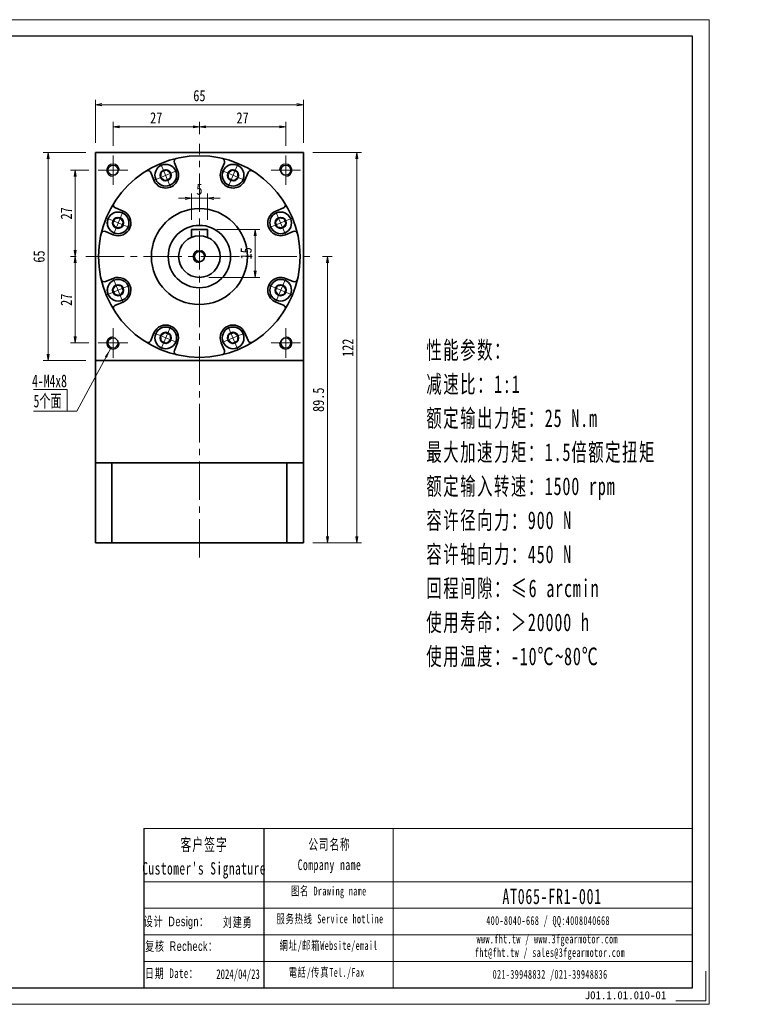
# Model space of a CAD drawing. Header units: millimetres. Extents: x -2 to 448, y 0 to 308.
# Tile 2 of 2: x 220 to 448, y 0 to 308. Entities that reach past the tile are written whole.
import ezdxf

# ---------------------------------------------------------------- set-up
doc = ezdxf.new("R2010")
doc.units = ezdxf.units.MM
doc.linetypes.add('点画线', pattern=[18, 12, -2, 2, -2])
doc.layers.add('6文字层', color=3, linetype='Continuous')
doc.layers.add('7标注层', color=4, linetype='Continuous')
for name, color, linetype, lineweight in [('SLD-0', 7, 'Continuous', 18), ('中心线层', 1, '点画线', 18), ('图框_外框线', 7, 'Continuous', 18), ('尺寸线层', 3, 'Continuous', 18), ('粗实线层', 7, 'Continuous', 35)]:
    doc.layers.add(name, color=color, linetype=linetype, lineweight=lineweight)
doc.styles.add('宋体', font='txt', dxfattribs={"width": 0.8})
doc.styles.add('标准', font='txt', dxfattribs={"width": 0.667})
doc.styles.add('样式 1', font='txt')
doc.dimstyles.new('A水平标注$0', dxfattribs={"dimtxt": 3.5, "dimasz": 2, "dimexe": 1.5, "dimexo": 3, "dimgap": 1.1, "dimtad": 1, "dimtoh": 1, "dimdec": 4, "dimdsep": 46, "dimtxsty": '宋体', "dimblk": 'OPEN', "dimcen": 3, "dimclrd": 3, "dimclre": 3, "dimclrt": 6, "dimadec": 0, "dimazin": 0, "dimtm": 1e-09, "dimtfac": 1, "dimtdec": 4, "dimtix": 1, "dimtmove": 0, "dimatfit": 3, "dimldrblk": 'OPEN', "dimfxl": 0, "dimlwd": 13, "dimlwe": 13, "dimarcsym": 0})

# ---------------------------------------------------------------- blocks, each defined once
blk = doc.blocks.new('_Open')
at = {"color": 0, "linetype": 'ByBlock', "lineweight": -2}
for p, q in [((-1, 0.17), (0, 0)), ((-1, -0.17), (0, 0)), ((0, 0), (-1, 0))]:
    blk.add_line(p, q, dxfattribs=at)
blk = doc.blocks.new('*D18')
at = {"layer": 'Defpoints', "color": 0}
for p in [(275.81, 274.23), (275.81, 268.95), (248.81, 265.28)]:
    blk.add_point(p, dxfattribs=at)
at = {"layer": '尺寸线层', "color": 3, "lineweight": 13}
for p, q in [((248.81, 268.28), (248.81, 275.73)), ((250.81, 274.23), (273.81, 274.23)), ((275.81, 271.95), (275.81, 275.73))]:
    blk.add_line(p, q, dxfattribs=at)
at = {"layer": '尺寸线层', "color": 3, "lineweight": 13, "xscale": 2, "yscale": 2, "zscale": 2, "rotation": 180}
blk.add_blockref('_Open', (248.81, 274.23), dxfattribs=at)
at = {"layer": '尺寸线层', "color": 3, "lineweight": 13, "xscale": 2, "yscale": 2, "zscale": 2}
blk.add_blockref('_Open', (275.81, 274.23), dxfattribs=at)
at = {"layer": '尺寸线层', "color": 6, "insert": (262.31, 277.02), "char_height": 3.5, "attachment_point": 5, "style": '宋体'}
blk.add_mtext('27', dxfattribs=at)
blk = doc.blocks.new('*D19')
at = {"layer": 'Defpoints', "color": 0}
for p in [(302.81, 274.23), (275.81, 268.95), (302.81, 265.28)]:
    blk.add_point(p, dxfattribs=at)
at = {"layer": '尺寸线层', "color": 3, "lineweight": 13}
for p, q in [((275.81, 271.95), (275.81, 275.73)), ((277.81, 274.23), (300.81, 274.23)), ((302.81, 268.28), (302.81, 275.73))]:
    blk.add_line(p, q, dxfattribs=at)
at = {"layer": '尺寸线层', "color": 3, "lineweight": 13, "xscale": 2, "yscale": 2, "zscale": 2, "rotation": 180}
blk.add_blockref('_Open', (275.81, 274.23), dxfattribs=at)
at = {"layer": '尺寸线层', "color": 3, "lineweight": 13, "xscale": 2, "yscale": 2, "zscale": 2}
blk.add_blockref('_Open', (302.81, 274.23), dxfattribs=at)
at = {"layer": '尺寸线层', "color": 6, "insert": (289.31, 277.02), "char_height": 3.5, "attachment_point": 5, "style": '宋体'}
blk.add_mtext('27', dxfattribs=at)
blk = doc.blocks.new('*D20')
at = {"layer": 'Defpoints', "color": 0}
for p in [(244.21, 260.68), (236.98, 233.68), (240.31, 233.68)]:
    blk.add_point(p, dxfattribs=at)
at = {"layer": '尺寸线层', "color": 3, "lineweight": 13}
for p, q in [((241.21, 260.68), (235.48, 260.68)), ((236.98, 258.68), (236.98, 235.68)), ((237.31, 233.68), (235.48, 233.68))]:
    blk.add_line(p, q, dxfattribs=at)
at = {"layer": '尺寸线层', "color": 3, "lineweight": 13, "xscale": 2, "yscale": 2, "zscale": 2}
for p, rotation in [((236.98, 260.68), 90), ((236.98, 233.68), 270)]:
    blk.add_blockref('_Open', p, dxfattribs=dict(at, rotation=rotation))
at = {"layer": '尺寸线层', "color": 6, "insert": (234.19, 247.18), "char_height": 3.5, "attachment_point": 5, "rotation": 90, "style": '宋体'}
blk.add_mtext('27', dxfattribs=at)
blk = doc.blocks.new('*D21')
at = {"layer": 'Defpoints', "color": 0}
for p in [(240.31, 233.68), (236.98, 206.68), (244.21, 206.68)]:
    blk.add_point(p, dxfattribs=at)
at = {"layer": '尺寸线层', "color": 3, "lineweight": 13}
for p, q in [((237.31, 233.68), (235.48, 233.68)), ((236.98, 231.68), (236.98, 208.68)), ((241.21, 206.68), (235.48, 206.68))]:
    blk.add_line(p, q, dxfattribs=at)
at = {"layer": '尺寸线层', "color": 3, "lineweight": 13, "xscale": 2, "yscale": 2, "zscale": 2}
for p, rotation in [((236.98, 233.68), 90), ((236.98, 206.68), 270)]:
    blk.add_blockref('_Open', p, dxfattribs=dict(at, rotation=rotation))
at = {"layer": '尺寸线层', "color": 6, "insert": (234.19, 220.18), "char_height": 3.5, "attachment_point": 5, "rotation": 90, "style": '宋体'}
blk.add_mtext('27', dxfattribs=at)
blk = doc.blocks.new('*D22')
at = {"layer": 'Defpoints', "color": 0}
for p in [(228.52, 266.18), (243.31, 266.18), (243.31, 201.18)]:
    blk.add_point(p, dxfattribs=at)
at = {"layer": '尺寸线层', "color": 3, "lineweight": 13}
for p, q in [((240.31, 266.18), (227.02, 266.18)), ((228.52, 203.18), (228.52, 264.18)), ((240.31, 201.18), (227.02, 201.18))]:
    blk.add_line(p, q, dxfattribs=at)
at = {"layer": '尺寸线层', "color": 3, "lineweight": 13, "xscale": 2, "yscale": 2, "zscale": 2}
for p, rotation in [((228.52, 266.18), 90), ((228.52, 201.18), 270)]:
    blk.add_blockref('_Open', p, dxfattribs=dict(at, rotation=rotation))
at = {"layer": '尺寸线层', "color": 6, "insert": (225.7, 233.68), "char_height": 3.5, "attachment_point": 5, "rotation": 90, "style": '宋体'}
blk.add_mtext('65', dxfattribs=at)
blk = doc.blocks.new('*D23')
at = {"layer": 'Defpoints', "color": 0}
for p in [(308.31, 281.14), (243.31, 266.18), (308.31, 266.18)]:
    blk.add_point(p, dxfattribs=at)
at = {"layer": '尺寸线层', "color": 3, "lineweight": 13}
for p, q in [((243.31, 269.18), (243.31, 282.64)), ((245.31, 281.14), (306.31, 281.14)), ((308.31, 269.18), (308.31, 282.64))]:
    blk.add_line(p, q, dxfattribs=at)
at = {"layer": '尺寸线层', "color": 3, "lineweight": 13, "xscale": 2, "yscale": 2, "zscale": 2, "rotation": 180}
blk.add_blockref('_Open', (243.31, 281.14), dxfattribs=at)
at = {"layer": '尺寸线层', "color": 3, "lineweight": 13, "xscale": 2, "yscale": 2, "zscale": 2}
blk.add_blockref('_Open', (308.31, 281.14), dxfattribs=at)
at = {"layer": '尺寸线层', "color": 6, "insert": (275.81, 283.95), "char_height": 3.5, "attachment_point": 5, "style": '宋体'}
blk.add_mtext('65', dxfattribs=at)
blk = doc.blocks.new('*D24')
at = {"layer": 'Defpoints', "color": 0}
for p in [(311.31, 233.68), (308.31, 144.18), (315.86, 144.18)]:
    blk.add_point(p, dxfattribs=at)
at = {"layer": '尺寸线层', "color": 3, "lineweight": 13}
for p, q in [((314.31, 233.68), (317.36, 233.68)), ((315.86, 231.68), (315.86, 146.18)), ((311.31, 144.18), (317.36, 144.18))]:
    blk.add_line(p, q, dxfattribs=at)
at = {"layer": '尺寸线层', "color": 3, "lineweight": 13, "xscale": 2, "yscale": 2, "zscale": 2}
for p, rotation in [((315.86, 233.68), 90), ((315.86, 144.18), 270)]:
    blk.add_blockref('_Open', p, dxfattribs=dict(at, rotation=rotation))
at = {"layer": '尺寸线层', "color": 6, "insert": (313.04, 188.93), "char_height": 3.5, "attachment_point": 5, "rotation": 90, "style": '宋体'}
blk.add_mtext('89.5', dxfattribs=at)
blk = doc.blocks.new('*D25')
at = {"layer": 'Defpoints', "color": 0}
for p in [(308.31, 266.18), (308.31, 144.18), (325.01, 144.18)]:
    blk.add_point(p, dxfattribs=at)
at = {"layer": '尺寸线层', "color": 3, "lineweight": 13}
for p, q in [((311.31, 266.18), (326.51, 266.18)), ((325.01, 264.18), (325.01, 146.18)), ((311.31, 144.18), (326.51, 144.18))]:
    blk.add_line(p, q, dxfattribs=at)
at = {"layer": '尺寸线层', "color": 3, "lineweight": 13, "xscale": 2, "yscale": 2, "zscale": 2}
for p, rotation in [((325.01, 266.18), 90), ((325.01, 144.18), 270)]:
    blk.add_blockref('_Open', p, dxfattribs=dict(at, rotation=rotation))
at = {"layer": '尺寸线层', "color": 6, "insert": (322.21, 205.18), "char_height": 3.5, "attachment_point": 5, "rotation": 90, "style": '宋体'}
blk.add_mtext('122', dxfattribs=at)
blk = doc.blocks.new('*D26')
at = {"layer": 'Defpoints', "color": 0}
for p in [(278.31, 242.18), (275.81, 227.18), (293.22, 227.18)]:
    blk.add_point(p, dxfattribs=at)
at = {"layer": '尺寸线层', "color": 3, "lineweight": 13}
for p, q in [((281.31, 242.18), (294.72, 242.18)), ((293.22, 240.18), (293.22, 229.18)), ((278.81, 227.18), (294.72, 227.18))]:
    blk.add_line(p, q, dxfattribs=at)
at = {"layer": '尺寸线层', "color": 3, "lineweight": 13, "xscale": 2, "yscale": 2, "zscale": 2}
for p, rotation in [((293.22, 242.18), 90), ((293.22, 227.18), 270)]:
    blk.add_blockref('_Open', p, dxfattribs=dict(at, rotation=rotation))
at = {"layer": '尺寸线层', "color": 6, "insert": (290.42, 234.68), "char_height": 3.5, "attachment_point": 5, "rotation": 90, "style": '宋体'}
blk.add_mtext('15', dxfattribs=at)
blk = doc.blocks.new('*D27')
at = {"layer": 'Defpoints', "color": 0}
for p in [(273.31, 251.9), (273.31, 242.18), (278.31, 242.18)]:
    blk.add_point(p, dxfattribs=at)
at = {"layer": '尺寸线层', "color": 3, "lineweight": 13}
for p, q in [((273.31, 245.18), (273.31, 253.4)), ((278.31, 245.18), (278.31, 253.4)), ((271.31, 251.9), (269.31, 251.9)), ((278.31, 251.9), (273.31, 251.9)), ((280.31, 251.9), (282.31, 251.9))]:
    blk.add_line(p, q, dxfattribs=at)
at = {"layer": '尺寸线层', "color": 3, "lineweight": 13, "xscale": 2, "yscale": 2, "zscale": 2}
blk.add_blockref('_Open', (273.31, 251.9), dxfattribs=at)
at = {"layer": '尺寸线层', "color": 3, "lineweight": 13, "xscale": 2, "yscale": 2, "zscale": 2, "rotation": 180}
blk.add_blockref('_Open', (278.31, 251.9), dxfattribs=at)
at = {"layer": '尺寸线层', "color": 6, "insert": (275.81, 254.7), "char_height": 3.5, "attachment_point": 5, "style": '宋体'}
blk.add_mtext('5', dxfattribs=at)
blk = doc.blocks.new('*X6')
at = {"layer": '中心线层', "linetype": '点画线', "lineweight": 18}
for p, q in [((0, -3.89), (0, 3.89)), ((-3.89, 0), (3.89, 0))]:
    blk.add_line(p, q, dxfattribs=at)
at = {"layer": '粗实线层'}
for p, q in [((-1.73, 0), (-0.87, 1.5)), ((-1.73, 0), (-0.87, -1.5)), ((-0.87, 1.5), (0.87, 1.5)), ((1.73, 0), (0.87, 1.5)), ((1.73, 0), (0.87, 1.5)), ((1.73, 0), (0.87, -1.5)), ((-0.87, -1.5), (0.87, -1.5))]:
    blk.add_line(p, q, dxfattribs=at)
blk.add_circle((0, 0), 1.73, dxfattribs=at)
for start, end in [(0, 180), (180, 360)]:
    blk.add_arc((0, 0), 3.39, start, end, dxfattribs=at)

msp = doc.modelspace()

# ---------------------------------------------------------------- hatches: boundary and pattern name
at = {"layer": '尺寸线层', "linetype": 'Continuous'}
msp.add_hatch(color=0, dxfattribs=at).paths.add_polyline_path([(247.99774, 204.84814), (246.90114, 202.03068), (246.24135, 202.3873)], flags=0)

# ---------------------------------------------------------------- linework, layer by layer
msp.add_line((295.99496, 54.90948), (295.99496, 5.17162))
at = {"layer": '7标注层', "color": 0}
msp.add_line((258.47551, 54.90948), (258.47551, 5.18012), dxfattribs=at)
at = {"layer": '中心线层'}
for p, q in [((275.80601, 139.61541), (275.80601, 268.9498)), ((248.80601, 256.07754), (248.80601, 265.27754)), ((302.80601, 265.27754), (302.80601, 256.07754)), ((244.20601, 260.67754), (253.40601, 260.67754)), ((298.20601, 260.67754), (307.40601, 260.67754)), ((240.30601, 233.67754), (311.30601, 233.67754)), ((248.80601, 202.07754), (248.80601, 211.27754)), ((302.80601, 211.27754), (302.80601, 202.07754)), ((253.40601, 206.67754), (244.20601, 206.67754)), ((307.40601, 206.67754), (298.20601, 206.67754))]:
    msp.add_line(p, q, dxfattribs=at)
at = {"layer": '图框_外框线'}
for p, q in [((258.47551, 54.90948), (295.99496, 54.90948)), ((295.99496, 54.90948), (295.99496, 5.18012)), ((295.99496, 54.90948), (429.95018, 54.90948)), ((336.41964, 54.90948), (336.41964, 5.18012)), ((258.47551, 38.31476), (295.99496, 38.31476)), ((295.99496, 38.31476), (429.95018, 38.31476)), ((258.47551, 30.01739), (429.95018, 30.01739)), ((258.47551, 21.72003), (429.95018, 21.72003)), ((258.47551, 13.42267), (429.95018, 13.42267))]:
    msp.add_line(p, q, dxfattribs=at)
at = {"layer": '图框_外框线', "color": 3}
msp.add_lwpolyline([(434.09428, 10.36025), (434.09428, 1.03602), (424.77006, 1.03602)], dxfattribs=at)
at = {"layer": '尺寸线层', "color": 0, "linetype": 'Continuous'}
msp.add_line((247.99774, 204.84814), (237.48375, 185.39623), dxfattribs=at)
at = {"layer": '尺寸线层', "color": 0}
for p, q in [((234.48375, 192.1223), (223.9513, 192.1223)), ((234.48375, 185.39623), (234.48375, 192.1223)), ((234.48375, 185.39623), (223.9513, 185.39623)), ((237.48375, 185.39623), (234.48375, 185.39623))]:
    msp.add_line(p, q, dxfattribs=at)
at = {"layer": '粗实线层'}
for p, q in [((243.30601, 266.17754), (308.30601, 266.17754)), ((243.30601, 201.17754), (243.30601, 266.17754)), ((308.30601, 201.17754), (308.30601, 266.17754)), ((268.97773, 260.61496), (267.98759, 263.00538)), ((282.63429, 260.61496), (283.62443, 263.00538)), ((261.5867, 257.55349), (260.59655, 259.94392)), ((290.02532, 257.55349), (291.01547, 259.94392)), ((251.93006, 247.89685), (249.53963, 248.887)), ((299.68196, 247.89685), (302.07239, 248.887)), ((248.86859, 240.50582), (246.47817, 241.49596)), ((278.30601, 242.17754), (273.30601, 242.17754)), ((273.30601, 242.17754), (273.30601, 239.67754)), ((278.30601, 242.17754), (278.30601, 239.67754)), ((302.74343, 240.50582), (305.13385, 241.49596)), ((248.86859, 226.84927), (246.47817, 225.85912)), ((302.74343, 226.84927), (305.13385, 225.85912)), ((251.93006, 219.45823), (249.53963, 218.46808)), ((299.68196, 219.45823), (302.07239, 218.46808)), ((261.5867, 209.80159), (260.59655, 207.41117)), ((290.02532, 209.80159), (291.01547, 207.41117)), ((268.97773, 206.74012), (267.98759, 204.3497)), ((282.63429, 206.74012), (283.62443, 204.3497)), ((243.30601, 201.17754), (308.30601, 201.17754)), ((243.30601, 201.17754), (243.30601, 169.17754)), ((308.30601, 201.17754), (308.30601, 169.17754)), ((288.30601, 169.17754), (243.30601, 169.17754)), ((243.30601, 169.17754), (243.30601, 144.17754)), ((248.41988, 144.17754), (248.41988, 169.17754)), ((308.30601, 169.17754), (288.30601, 169.17754)), ((303.19214, 144.17754), (303.19214, 169.17754)), ((308.30601, 144.17754), (308.30601, 169.17754)), ((243.30601, 144.17754), (308.30601, 144.17754))]:
    msp.add_line(p, q, dxfattribs=at)
for centre, radius in [((275.80601, 233.67754), 31.5), ((248.80601, 260.67754), 1.6), ((302.80601, 260.67754), 1.6), ((275.80601, 233.67754), 15), ((275.80601, 233.67754), 9.75), ((275.80601, 233.67754), 6.5), ((275.80601, 233.67754), 1.6), ((248.80601, 206.67754), 1.6), ((302.80601, 206.67754), 1.6)]:
    msp.add_circle(centre, radius, dxfattribs=at)
at = {"layer": '粗实线层', "lineweight": 18}
for centre, start, end in [((248.80601, 260.67754), 0, 270), ((302.80601, 260.67754), 270, 180), ((275.80601, 233.67754), 0, 270), ((248.80601, 206.67754), 90, 0), ((302.80601, 206.67754), 180, 90)]:
    msp.add_arc(centre, 2, start, end, dxfattribs=at)
at = {"layer": '粗实线层'}
for centre, radius, start, end in [((268.91147, 263.38807), 1, 103.0645374, 202.5000542), ((282.70055, 263.38807), 1, 337.4999458, 76.9354625), ((259.67267, 259.56124), 1, 22.4999458, 121.9354625), ((265.28222, 259.08423), 4, 202.5, 22.5), ((286.3298, 259.08423), 4, 157.5, 337.5), ((291.93935, 259.56124), 1, 58.0645374, 157.5000542), ((249.92232, 249.81088), 1, 148.0645374, 247.5000542), ((301.6897, 249.81088), 1, 292.4999458, 31.9354625), ((250.39932, 244.20134), 4, 247.5, 67.5), ((301.2127, 244.20134), 4, 112.5, 292.5), ((246.09548, 240.57209), 1, 67.4999458, 166.9354625), ((305.51654, 240.57209), 1, 13.0645374, 112.5000542), ((246.09548, 226.783), 1, 193.0645374, 292.5000542), ((250.39932, 223.15375), 4, 292.5, 112.5), ((301.2127, 223.15375), 4, 67.5, 247.5), ((305.51654, 226.783), 1, 247.4999458, 346.9354625), ((249.92232, 217.54421), 1, 112.4999458, 211.9354625), ((301.6897, 217.54421), 1, 328.0645374, 67.5000542), ((265.28222, 208.27085), 4, 337.5, 157.5), ((286.3298, 208.27085), 4, 22.5, 202.5), ((259.67267, 207.79385), 1, 238.0645374, 337.5000542), ((291.93935, 207.79385), 1, 202.4999458, 301.9354625), ((268.91147, 203.96702), 1, 157.4999458, 256.9354625), ((282.70055, 203.96702), 1, 283.0645374, 22.5000542)]:
    msp.add_arc(centre, radius, start, end, dxfattribs=at)

# ---------------------------------------------------------------- texts
at = {"layer": '6文字层', "insert": (396.24058, 4.09333), "char_height": 2.5, "width": 43.304423, "attachment_point": 1, "style": '样式 1'}
msp.add_mtext('J01.1.01.010-01', dxfattribs=at)
at = {"layer": 'SLD-0', "color": 1, "attachment_point": 2, "line_spacing_factor": 1.15057, "style": '标准'}
for s, insert, char_height, width in [("\\T1.1;客户签字\\PCustomer's Signature", (277.29991, 51.8394), 3.8721029, 48.1693598), ('\\T1.1;公司名称\\PCompany name', (316.46369, 51.63385), 3.3189454, 42.9699799), ('\\T1.1;图名 Drawing name', (316.23683, 36.78526), 2.7657878, 35.3707874), ('{\\H1.44323x;\\T1.10000;AT065-FR1-001}', (386.06942, 36.11741), 3.3189454, 28.1791515), ('\\T1.1;服务热线 Service hotline', (316.62903, 28.08829), 2.7657878, 39.4064551), ('\\T1.1;400-8040-668 / QQ:4008040668', (384.80675, 27.55981), 2.7657878, 80.5270442), ('\\T1.1;www.fht.tw / www.3fgearmotor.com ', (384.55173, 21.79905), 2.7657878, 80.6176954), ('\\T1.1;網址/邮箱Website/email', (316.19837, 19.75541), 2.7657878, 41.0184107), ('{\\T1.10000;fht@fht.tw / sales@3fgearmotor.com }', (385.39463, 17.58749), 2.7657878, 80.6176954), ('\\T1.1;電話/传真Tel./Fax', (315.57871, 11.35755), 2.7657878, 41.5117419), ('\\T1.1;021-39948832 /021-39948836 ', (385.42355, 10.75283), 2.7657878, 61.5577089)]:
    msp.add_mtext(s, dxfattribs=dict(at, insert=insert, char_height=char_height, width=width))
at = {"layer": 'SLD-0', "color": 1, "char_height": 3, "width": 31.9717109, "attachment_point": 2, "style": '标准'}
for s, insert in [('{\\fSimSun|b0|i0|c134|p2;\\T1.1;设计 \\fArial|b0|i0|c0|p34;Design\\fSimSun|b0|i0|c134|p2;：}', (268.59587, 27.39852)), ('{\\fSimSun|b0|i0|c134|p2;\\T1.1;刘建勇}', (287.7892, 27.15583)), ('{\\fSimSun|b0|i0|c134|p2;\\T1.1;复核 \\fArial|b0|i0|c0|p34;Recheck\\fSimSun|b0|i0|c134|p2;：}', (270.19843, 19.67278)), ('{\\T1.1;日期 Date：}', (267.16161, 11.19539)), ('2024/04/23', (287.88956, 10.94173))]:
    msp.add_mtext(s, dxfattribs=dict(at, insert=insert))
at = {"layer": '尺寸线层', "color": 0, "style": '标准', "width": 0.667}
for s, p in [('4-M4x8', (223.50701, 192.81194)), ('5个面', (223.96383, 186.5568))]:
    msp.add_text(s, height=4, dxfattribs=at).set_placement(p)
at = {"layer": '尺寸线层', "insert": (346.74085, 207.22736), "char_height": 3.234, "width": 82.5867473, "attachment_point": 1, "line_spacing_factor": 1.15057, "style": '标准'}
msp.add_mtext('\\T1.1;{\\H1.71429x;性能参数：\\P减速比：1:1\\P额定输出力矩：25 N.m\\P最大加速力矩：1.5倍额定扭矩\\P额定输入转速：1500 rpm\\P容许径向力：900 N\\P容许轴向力：450 N\\P回程间隙：≤6 arcmin\\P使用寿命：＞20000 h\\P使用温度：-10℃~80℃\\P}', dxfattribs=at)

# ---------------------------------------------------------------- dimensions: what is measured, and where the dimension line sits
at = {"layer": '尺寸线层'}
for base, p1, p2, picture, middle in [((308.30601, 281.14289), (243.30601, 266.17754), (308.30601, 266.17754), '*D23', (275.80601, 281.14289)), ((275.80601, 274.225), (248.80601, 265.27754), (275.80601, 268.9498), '*D18', (262.30601, 274.225)), ((302.80601, 274.225), (275.80601, 268.9498), (302.80601, 265.27754), '*D19', (289.30601, 274.225)), ((273.30601, 251.90464), (278.30601, 242.17754), (273.30601, 242.17754), '*D27', (275.80601, 251.90464))]:
    dim = msp.add_linear_dim(base=base, p1=p1, p2=p2, dimstyle='A水平标注$0', override={"dimblk": 'Open', "dimtfill": 1, "dimtfillclr": 256}, dxfattribs=at)
    dim.commit()
    dim.dimension.update_dxf_attribs({"geometry": picture, "text_midpoint": middle, "dimtype": 160})
for base, p1, p2, angle, picture, middle in [((228.51531, 266.17754), (243.30601, 201.17754), (243.30601, 266.17754), 90, '*D22', (228.51531, 233.67754)), ((236.97966, 233.67754), (244.20601, 260.67754), (240.30601, 233.67754), 270, '*D20', (236.97966, 247.17754)), ((293.21897, 227.17754), (278.30601, 242.17754), (275.80601, 227.17754), 270, '*D26', (293.21897, 234.67754)), ((236.97966, 206.67754), (240.30601, 233.67754), (244.20601, 206.67754), 270, '*D21', (236.97966, 220.17754))]:
    dim = msp.add_linear_dim(base=base, p1=p1, p2=p2, angle=angle, dimstyle='A水平标注$0', override={"dimblk": 'Open', "dimtfill": 1, "dimtfillclr": 256}, dxfattribs=at)
    dim.commit()
    dim.dimension.update_dxf_attribs({"geometry": picture, "text_midpoint": middle, "dimtype": 160})
for base, p1, picture, middle in [((325.01217, 144.17754), (308.30601, 266.17754), '*D25', (325.01217, 205.17754)), ((315.85564, 144.17754), (311.30601, 233.67754), '*D24', (315.85564, 188.92754))]:
    dim = msp.add_linear_dim(base=base, p1=p1, p2=(308.30601, 144.17754), angle=270, dimstyle='A水平标注$0', dxfattribs=at)
    dim.commit()
    dim.dimension.update_dxf_attribs({"geometry": picture, "text_midpoint": middle, "dimtype": 160})

# ---------------------------------------------------------------- next in the draw order: wipeouts: each hides what was drawn before it
for points in [[(268.41417, 260.38153), (268.11969, 260.93918), (268.11969, 260.93918), (267.5045, 261.64422), (266.72002, 262.15422), (265.82599, 262.43033), (264.89053, 262.45153), (263.98492, 262.21618), (263.98492, 262.21618), (263.17814, 261.74223), (262.53166, 261.06578), (262.09473, 260.23836), (261.90064, 259.32302), (261.96417, 258.38948), (261.96417, 258.38948), (262.15026, 257.78693), (262.15026, 257.78693), (262.59275, 257.02053), (263.21851, 256.39476), (263.98492, 255.95228), (264.83973, 255.72323), (265.7247, 255.72323), (266.57951, 255.95228), (266.57951, 255.95228), (267.48384, 256.50645), (268.17267, 257.31296), (268.57855, 258.29285), (268.66177, 259.35021)], [(289.46176, 257.78693), (289.64785, 258.38948), (289.64785, 258.38948), (289.71138, 259.32302), (289.51729, 260.23836), (289.08036, 261.06578), (288.43388, 261.74223), (287.6271, 262.21618), (287.6271, 262.21618), (286.72149, 262.45153), (285.78603, 262.43033), (284.89201, 262.15422), (284.10752, 261.64422), (283.49233, 260.93918), (283.49233, 260.93918), (283.19785, 260.38153), (283.19785, 260.38153), (282.96881, 259.52671), (282.96881, 258.64174), (283.19785, 257.78693), (283.64034, 257.02053), (284.2661, 256.39476), (285.03251, 255.95228), (285.03251, 255.95228), (286.06383, 255.70468), (287.12118, 255.78789), (288.10107, 256.19378), (288.90758, 256.8826)], [(251.69662, 247.33329), (251.09407, 247.51938), (251.09407, 247.51938), (250.16053, 247.58292), (249.24519, 247.38882), (248.41778, 246.95189), (247.74132, 246.30541), (247.26737, 245.49863), (247.26737, 245.49863), (247.03203, 244.59302), (247.05322, 243.65756), (247.32933, 242.76354), (247.83934, 241.97905), (248.54437, 241.36386), (248.54437, 241.36386), (249.10203, 241.06938), (249.10203, 241.06938), (249.95684, 240.84034), (250.84181, 240.84034), (251.69662, 241.06938), (252.46302, 241.51187), (253.08879, 242.13763), (253.53127, 242.90404), (253.53127, 242.90404), (253.77887, 243.93536), (253.69566, 244.99272), (253.28977, 245.97261), (252.60095, 246.77911)], [(302.50999, 241.06938), (303.06765, 241.36386), (303.06765, 241.36386), (303.77268, 241.97905), (304.28269, 242.76354), (304.5588, 243.65756), (304.57999, 244.59302), (304.34465, 245.49863), (304.34465, 245.49863), (303.8707, 246.30541), (303.19425, 246.95189), (302.36683, 247.38882), (301.45149, 247.58292), (300.51795, 247.51938), (300.51795, 247.51938), (299.9154, 247.33329), (299.9154, 247.33329), (299.149, 246.8908), (298.52323, 246.26504), (298.08075, 245.49863), (297.8517, 244.64382), (297.8517, 243.75885), (298.08075, 242.90404), (298.08075, 242.90404), (298.63492, 241.99971), (299.44143, 241.31089), (300.42132, 240.905), (301.47867, 240.82179)], [(249.10203, 226.2857), (248.54437, 225.99122), (248.54437, 225.99122), (247.83934, 225.37604), (247.32933, 224.59155), (247.05322, 223.69752), (247.03203, 222.76206), (247.26737, 221.85645), (247.26737, 221.85645), (247.74132, 221.04967), (248.41778, 220.40319), (249.24519, 219.96626), (250.16053, 219.77217), (251.09407, 219.8357), (251.09407, 219.8357), (251.69662, 220.0218), (251.69662, 220.0218), (252.46302, 220.46428), (253.08879, 221.09005), (253.53127, 221.85645), (253.76032, 222.71126), (253.76032, 223.59623), (253.53127, 224.45104), (253.53127, 224.45104), (252.9771, 225.35538), (252.17059, 226.0442), (251.1907, 226.45008), (250.13335, 226.5333)], [(299.9154, 220.0218), (300.51795, 219.8357), (300.51795, 219.8357), (301.45149, 219.77217), (302.36683, 219.96626), (303.19425, 220.40319), (303.8707, 221.04967), (304.34465, 221.85645), (304.34465, 221.85645), (304.57999, 222.76206), (304.5588, 223.69752), (304.28269, 224.59155), (303.77268, 225.37604), (303.06765, 225.99122), (303.06765, 225.99122), (302.50999, 226.2857), (302.50999, 226.2857), (301.65518, 226.51475), (300.77021, 226.51475), (299.9154, 226.2857), (299.149, 225.84321), (298.52323, 225.21745), (298.08075, 224.45104), (298.08075, 224.45104), (297.83315, 223.41972), (297.91636, 222.36237), (298.32225, 221.38248), (299.01107, 220.57597)], [(262.15026, 209.56815), (261.96417, 208.9656), (261.96417, 208.9656), (261.90064, 208.03206), (262.09473, 207.11672), (262.53166, 206.28931), (263.17814, 205.61285), (263.98492, 205.1389), (263.98492, 205.1389), (264.89053, 204.90356), (265.82599, 204.92475), (266.72002, 205.20087), (267.5045, 205.71087), (268.11969, 206.4159), (268.11969, 206.4159), (268.41417, 206.97356), (268.41417, 206.97356), (268.64321, 207.82837), (268.64321, 208.71334), (268.41417, 209.56815), (267.97168, 210.33456), (267.34592, 210.96032), (266.57951, 211.40281), (266.57951, 211.40281), (265.54819, 211.6504), (264.49084, 211.56719), (263.51095, 211.1613), (262.70444, 210.47248)], [(283.19785, 206.97356), (283.49233, 206.4159), (283.49233, 206.4159), (284.10752, 205.71087), (284.89201, 205.20087), (285.78603, 204.92475), (286.72149, 204.90356), (287.6271, 205.1389), (287.6271, 205.1389), (288.43388, 205.61285), (289.08036, 206.28931), (289.51729, 207.11672), (289.71138, 208.03206), (289.64785, 208.9656), (289.64785, 208.9656), (289.46176, 209.56815), (289.46176, 209.56815), (289.01927, 210.33456), (288.39351, 210.96032), (287.6271, 211.40281), (286.77229, 211.63185), (285.88732, 211.63185), (285.03251, 211.40281), (285.03251, 211.40281), (284.12818, 210.84863), (283.43935, 210.04212), (283.03347, 209.06223), (282.95025, 208.00488)]]:
    msp.add_wipeout(points).dxf.layer = '粗实线层'

# ---------------------------------------------------------------- next in the draw order: linework, layer by layer
at = {"layer": '图框_外框线', "color": 3}
msp.add_lwpolyline([(0, 0), (435.1303, 0), (435.1303, 307.69929), (0, 307.69929)], close=True, dxfattribs=at)
at = {"layer": '图框_外框线', "color": 3, "lineweight": 25}
msp.add_lwpolyline([(25.90061, 5.18012), (429.95018, 5.18012), (429.95018, 302.51916), (25.90061, 302.51916)], close=True, dxfattribs=at)

# ---------------------------------------------------------------- next in the draw order: block references
at = {"layer": '粗实线层'}
for p, rotation in [((265.28222, 259.08423), 22.5), ((286.3298, 259.08423), 337.5000000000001), ((250.39932, 244.20134), 67.50000000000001), ((301.2127, 244.20134), 292.5000000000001), ((250.39932, 223.15375), 112.5), ((301.2127, 223.15375), 247.5000000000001), ((265.28222, 208.27085), 157.5000000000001), ((286.3298, 208.27085), 202.5)]:
    msp.add_blockref('*X6', p, dxfattribs=dict(at, rotation=rotation))

doc.saveas('drawing.dxf')
